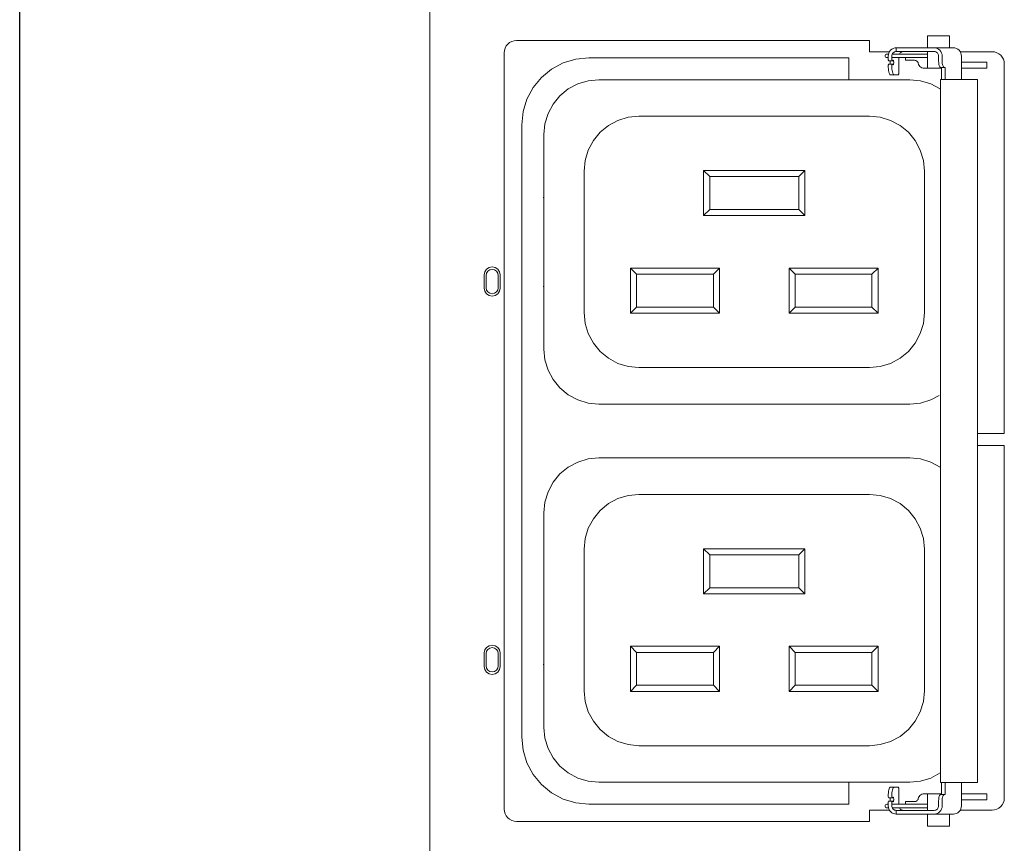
# Model space of a CAD drawing. Header units: millimetres. Extents: x 94562 to 148980, y -25377 to 3008.
# Tile 70 of 140: x 100778 to 100859, y -22826 to -22759. Entities that reach past the tile are written whole.
import ezdxf

# ---------------------------------------------------------------- set-up
doc = ezdxf.new("R2010")
doc.units = ezdxf.units.MM
doc.layers.add('tt_symbole', color=40, linetype='Continuous')

# ---------------------------------------------------------------- blocks, each defined once
blk = doc.blocks.new('IT_szafa_stojąca_42U')
blk.add_line((289.4091, 1608.811), (289.4091, 1797.7235))
blk = doc.blocks.new('PDU_(18)C13_(6)C19')
at = {"layer": 'tt_symbole', "lineweight": 5}
for p, q in [((0, 5.75376), (0, 0)), ((0.27117, 0.9996), (0.27111, 0.99907)), ((0.27132, 1.00011), (0.27117, 0.9996)), ((0.27156, 1.00058), (0.27132, 1.00011)), ((0.29208, 1.00036), (0.27144, 1.00036)), ((0.27189, 1.001), (0.27156, 1.00058)), ((0.27229, 1.00133), (0.27189, 1.001)), ((0.27275, 1.00158), (0.27229, 1.00133)), ((0.27325, 1.00174), (0.27275, 1.00158)), ((0.27376, 1.00179), (0.27325, 1.00174)), ((0.31121, 1.00168), (0.31404, 1.00168)), ((0.31404, 1.00168), (0.32994, 1.00168)), ((0.0715, 0.99156), (0.07831, 0.99519)), ((0.07831, 0.99519), (0.08568, 0.99742)), ((0.08568, 0.99742), (0.09336, 0.99818)), ((0.09336, 0.99818), (0.24588, 0.99818)), ((0.27111, 0.99907), (0.27111, 0.99692)), ((0.27139, 0.99646), (0.27111, 0.99692)), ((0.27111, 0.99386), (0.27139, 0.99432)), ((0.2714, 0.99644), (0.27139, 0.99646)), ((0.27139, 0.99432), (0.2714, 0.99433)), ((0.27142, 0.99643), (0.2714, 0.99644)), ((0.2714, 0.99433), (0.27142, 0.99435)), ((0.27142, 0.99642), (0.27142, 0.99643)), ((0.27143, 0.99642), (0.27142, 0.99642)), ((0.27142, 0.99435), (0.27143, 0.99436)), ((0.27144, 0.99642), (0.27143, 0.99642)), ((0.27143, 0.99436), (0.27144, 0.99436)), ((0.27146, 0.99642), (0.27144, 0.99642)), ((0.27144, 0.99436), (0.27146, 0.99436)), ((0.27147, 0.99642), (0.27146, 0.99642)), ((0.27146, 0.99436), (0.27147, 0.99435)), ((0.27149, 0.99643), (0.27147, 0.99642)), ((0.27147, 0.99435), (0.27149, 0.99435)), ((0.27185, 0.99679), (0.27149, 0.99643)), ((0.27149, 0.99435), (0.27185, 0.99399)), ((0.27197, 0.99679), (0.27185, 0.99679)), ((0.27185, 0.99399), (0.27197, 0.99399)), ((0.2721, 0.99658), (0.27197, 0.99679)), ((0.27197, 0.99399), (0.2721, 0.99419)), ((0.27218, 0.99619), (0.2721, 0.99658)), ((0.2721, 0.99419), (0.27218, 0.99458)), ((0.27224, 0.99567), (0.27218, 0.99619)), ((0.27218, 0.99458), (0.27224, 0.99511)), ((0.27224, 0.99511), (0.27224, 0.99567)), ((0.2849, 0.99664), (0.28447, 0.99668)), ((0.28531, 0.99651), (0.2849, 0.99664)), ((0.28569, 0.99631), (0.28531, 0.99651)), ((0.28601, 0.99604), (0.28569, 0.99631)), ((0.28629, 0.99571), (0.28601, 0.99604)), ((0.28649, 0.99533), (0.28629, 0.99571)), ((0.28661, 0.99493), (0.28649, 0.99533)), ((0.28682, 0.99425), (0.28661, 0.99493)), ((0.28715, 0.99362), (0.28682, 0.99425)), ((0.33714, 0.77774), (0.33714, 0.99453)), ((0.06554, 0.98667), (0.0715, 0.99156)), ((0.2876, 0.99308), (0.28715, 0.99362)), ((0.28815, 0.99264), (0.2876, 0.99308)), ((0.28878, 0.99229), (0.28815, 0.99264)), ((0.28947, 0.9921), (0.28878, 0.99229)), ((0.29018, 0.99203), (0.28947, 0.9921)), ((0.30033, 0.99203), (0.29018, 0.99203)), ((0.06067, 0.98071), (0.06554, 0.98667)), ((0.05703, 0.97392), (0.06067, 0.98071)), ((0.05479, 0.96654), (0.05703, 0.97392)), ((0.05404, 0.95886), (0.05479, 0.96654)), ((0.05404, 0.59949), (0.05404, 0.95886)), ((0.33714, 0.77058), (0.33714, 0.56382)), ((0.05479, 0.59181), (0.05404, 0.59949)), ((0.05703, 0.58443), (0.05479, 0.59181)), ((0.06067, 0.57764), (0.05703, 0.58443)), ((0.06554, 0.57168), (0.06067, 0.57764)), ((0.31192, 0.57296), (0.31192, 0.55928)), ((0.0715, 0.56679), (0.06554, 0.57168)), ((0.07831, 0.56315), (0.0715, 0.56679)), ((0.28878, 0.56606), (0.28947, 0.56625)), ((0.28947, 0.56625), (0.29018, 0.56632)), ((0.29018, 0.56632), (0.30033, 0.56632)), ((0.29208, 0.56632), (0.29208, 0.55656)), ((0.08568, 0.56092), (0.07831, 0.56315)), ((0.09336, 0.56017), (0.08568, 0.56092)), ((0.26899, 0.56449), (0.26926, 0.56403)), ((0.26899, 0.55928), (0.26899, 0.56143)), ((0.26926, 0.56403), (0.26928, 0.56401)), ((0.26928, 0.56401), (0.26929, 0.564)), ((0.26929, 0.564), (0.26931, 0.56399)), ((0.26931, 0.56399), (0.26932, 0.56399)), ((0.26932, 0.56399), (0.27144, 0.56399)), ((0.27139, 0.56403), (0.27111, 0.56449)), ((0.27111, 0.56143), (0.27139, 0.56189)), ((0.2714, 0.56401), (0.27139, 0.56403)), ((0.27139, 0.56189), (0.2714, 0.5619)), ((0.27142, 0.564), (0.2714, 0.56401)), ((0.2714, 0.5619), (0.27142, 0.56192)), ((0.27143, 0.56399), (0.27142, 0.564)), ((0.27142, 0.56192), (0.27142, 0.56193)), ((0.27142, 0.56193), (0.27143, 0.56193)), ((0.27144, 0.56399), (0.27143, 0.56399)), ((0.27143, 0.56193), (0.27144, 0.56193)), ((0.27146, 0.56399), (0.27144, 0.56399)), ((0.27144, 0.56193), (0.27146, 0.56193)), ((0.27147, 0.564), (0.27146, 0.56399)), ((0.27146, 0.56193), (0.27147, 0.56193)), ((0.27149, 0.564), (0.27147, 0.564)), ((0.27147, 0.56193), (0.27149, 0.56192)), ((0.27185, 0.56436), (0.27149, 0.564)), ((0.27149, 0.56192), (0.27185, 0.56156)), ((0.27197, 0.56436), (0.27185, 0.56436)), ((0.27185, 0.56156), (0.27197, 0.56156)), ((0.2721, 0.56415), (0.27197, 0.56436)), ((0.27197, 0.56156), (0.2721, 0.56176)), ((0.27218, 0.56376), (0.2721, 0.56415)), ((0.2721, 0.56176), (0.27218, 0.56215)), ((0.27224, 0.56324), (0.27218, 0.56376)), ((0.27218, 0.56215), (0.27224, 0.56268)), ((0.27224, 0.56268), (0.27224, 0.56324)), ((0.28447, 0.56167), (0.2849, 0.56171)), ((0.2849, 0.56171), (0.28531, 0.56183)), ((0.28531, 0.56183), (0.28569, 0.56204)), ((0.28569, 0.56204), (0.28601, 0.56231)), ((0.28601, 0.56231), (0.28629, 0.56264)), ((0.28629, 0.56264), (0.28649, 0.56301)), ((0.28649, 0.56301), (0.28661, 0.56342)), ((0.28661, 0.56342), (0.28682, 0.5641)), ((0.28682, 0.5641), (0.28715, 0.56472)), ((0.28715, 0.56472), (0.2876, 0.56526)), ((0.2876, 0.56526), (0.28815, 0.56571)), ((0.28815, 0.56571), (0.28878, 0.56606)), ((0.3366, 0.56108), (0.33593, 0.55985)), ((0.33701, 0.56242), (0.3366, 0.56108)), ((0.33714, 0.56382), (0.33701, 0.56242)), ((0.24588, 0.56017), (0.09336, 0.56017)), ((0.26972, 0.55667), (0.25808, 0.55667)), ((0.25808, 0.55667), (0.25808, 0.55011)), ((0.26908, 0.55832), (0.26899, 0.55928)), ((0.26935, 0.5574), (0.26908, 0.55832)), ((0.26979, 0.55656), (0.26935, 0.5574)), ((0.27039, 0.55581), (0.26979, 0.55656)), ((0.27111, 0.55519), (0.27039, 0.55581)), ((0.29208, 0.56012), (0.27111, 0.56012)), ((0.27194, 0.55475), (0.27111, 0.55519)), ((0.27144, 0.55799), (0.29208, 0.55799)), ((0.27283, 0.55446), (0.27194, 0.55475)), ((0.30904, 0.55475), (0.30817, 0.55446)), ((0.30985, 0.55519), (0.30904, 0.55475)), ((0.31056, 0.55581), (0.30985, 0.55519)), ((0.31114, 0.55656), (0.31056, 0.55581)), ((0.31157, 0.5574), (0.31114, 0.55656)), ((0.31183, 0.55832), (0.31157, 0.5574)), ((0.31192, 0.55928), (0.31183, 0.55832)), ((0.33135, 0.55681), (0.32994, 0.55667)), ((0.33271, 0.55721), (0.33135, 0.55681)), ((0.33394, 0.55786), (0.33271, 0.55721)), ((0.33504, 0.55876), (0.33394, 0.55786)), ((0.33593, 0.55985), (0.33504, 0.55876)), ((0.25808, 0.55011), (0.05086, 0.55011)), ((0.27376, 0.55437), (0.27283, 0.55446)), ((0.27382, 0.55437), (0.27376, 0.55437)), ((0.27388, 0.55437), (0.27382, 0.55437)), ((0.27394, 0.55437), (0.27388, 0.55437)), ((0.27401, 0.55437), (0.27394, 0.55437)), ((0.2741, 0.55437), (0.27401, 0.55437)), ((0.27418, 0.55437), (0.2741, 0.55437)), ((0.27426, 0.55437), (0.27418, 0.55437)), ((0.27436, 0.55437), (0.27426, 0.55437)), ((0.28636, 0.55437), (0.27436, 0.55437)), ((0.28686, 0.55437), (0.28636, 0.55437)), ((0.28746, 0.55437), (0.28686, 0.55437)), ((0.28818, 0.55437), (0.28746, 0.55437)), ((0.28899, 0.55437), (0.28818, 0.55437)), ((0.28989, 0.55437), (0.28899, 0.55437)), ((0.29086, 0.55437), (0.28989, 0.55437)), ((0.2919, 0.55437), (0.29086, 0.55437)), ((0.293, 0.55437), (0.2919, 0.55437)), ((0.29601, 0.55437), (0.293, 0.55437)), ((0.30725, 0.55437), (0.29601, 0.55437)), ((0.30817, 0.55446), (0.30725, 0.55437))]:
    blk.add_line(p, q, dxfattribs=at)
blk.add_lwpolyline([(0.26972, 1.00168), (0.25808, 1.00168), (0.25808, 1.00824), (0.05086, 1.00824), (0.04944, 1.0081), (0.0481, 1.00769), (0.04686, 1.00703), (0.04576, 1.00614), (0.04488, 1.00506), (0.04421, 1.00382), (0.04379, 1.00247), (0.04365, 1.00108), (0.04365, 0.55726, 0.413197), (0.05086, 0.55011)], format="xyb", dxfattribs=at)
for points in [[(0.30497, 1.00397), (0.30497, 1.0111), (0.30447, 1.0111), (0.30308, 1.0111), (0.30099, 1.0111), (0.29853, 1.0111), (0.29606, 1.0111), (0.29397, 1.0111), (0.29257, 1.0111), (0.29208, 1.0111), (0.29208, 1.00397)], [(0.26267, 1.00179), (0.26274, 1.00179)], [(0.26915, 1.00036), (0.26876, 1.00036), (0.26836, 1.00036), (0.26821, 1.00036), (0.26781, 1.00029), (0.26746, 1.00006), (0.26722, 0.99971), (0.26714, 0.99929), (0.26722, 0.99887), (0.26746, 0.99853), (0.26781, 0.99831), (0.26821, 0.99822), (0.26836, 0.99822), (0.26876, 0.99822), (0.26899, 0.99822)], [(0.29601, 1.00397), (0.293, 1.00397), (0.2919, 1.00397), (0.29086, 1.00397), (0.28989, 1.00397), (0.28899, 1.00397), (0.28818, 1.00397), (0.28746, 1.00397), (0.28686, 1.00397), (0.28636, 1.00397), (0.27436, 1.00397), (0.27426, 1.00397), (0.27418, 1.00397), (0.2741, 1.00397), (0.27401, 1.00397), (0.27394, 1.00397), (0.27388, 1.00397), (0.27382, 1.00397), (0.27376, 1.00397), (0.27283, 1.00389), (0.27194, 1.0036), (0.27111, 1.00315), (0.27039, 1.00254), (0.26979, 1.00179), (0.26935, 1.00094), (0.26908, 1.00003), (0.26899, 0.99907), (0.26899, 0.99692), (0.26929, 0.99642), (0.26929, 0.99642), (0.27144, 0.99642)], [(0.31192, 0.98539), (0.31192, 0.99907), (0.31183, 1.00003), (0.31157, 1.00094), (0.31114, 1.00179), (0.31056, 1.00254), (0.30985, 1.00315), (0.30904, 1.0036), (0.30817, 1.00389), (0.30725, 1.00397), (0.29601, 1.00397), (0.29693, 1.00389), (0.29781, 1.0036), (0.29861, 1.00315), (0.29932, 1.00254), (0.2999, 1.00179), (0.30033, 1.00094), (0.3006, 1.00003), (0.30068, 0.99907), (0.30068, 0.99612), (0.30071, 0.99542), (0.30076, 0.99475), (0.30088, 0.99412), (0.301, 0.99358), (0.30118, 0.99314), (0.30136, 0.99282), (0.30157, 0.99261), (0.30179, 0.99254), (0.29971, 0.99254), (0.2995, 0.99261), (0.29929, 0.99282), (0.2991, 0.99314), (0.29893, 0.99358), (0.29879, 0.99412), (0.29869, 0.99475), (0.29863, 0.99542), (0.29861, 0.99612), (0.29861, 0.99907), (0.29856, 0.9996), (0.29842, 1.00011), (0.29817, 1.00058), (0.29785, 1.001), (0.29746, 1.00133), (0.29701, 1.00158), (0.29653, 1.00174), (0.29601, 1.00179), (0.293, 1.00179), (0.2919, 1.00179), (0.29086, 1.00179), (0.28989, 1.00179), (0.28899, 1.00179), (0.28818, 1.00179), (0.28746, 1.00179), (0.28686, 1.00179), (0.28636, 1.00179), (0.27436, 1.00179), (0.27426, 1.00179), (0.27418, 1.00179), (0.2741, 1.00179), (0.27401, 1.00179), (0.27394, 1.00179), (0.27388, 1.00179), (0.27382, 1.00179), (0.27376, 1.00179), (0.27376, 1.00397)], [(0.27561, 1.00036), (0.27575, 1.00058), (0.27607, 1.001), (0.27649, 1.00133), (0.27694, 1.00158), (0.27743, 1.00174), (0.27796, 1.00179)], [(0.29208, 1.00179), (0.29208, 0.99203)], [(0.24588, 0.98529), (0.24588, 0.99818)], [(0.27144, 0.99436), (0.26929, 0.99436), (0.26929, 0.99436), (0.26899, 0.99386), (0.26899, 0.9936), (0.26901, 0.99256), (0.26908, 0.99154), (0.26919, 0.99061), (0.26933, 0.98981), (0.26953, 0.98914), (0.26974, 0.98864), (0.26996, 0.98833), (0.27019, 0.98822), (0.27232, 0.98822), (0.27208, 0.98833), (0.27186, 0.98864), (0.27165, 0.98914), (0.27147, 0.98981), (0.27132, 0.99061), (0.27121, 0.99154), (0.27114, 0.99256), (0.27111, 0.9936), (0.27111, 0.99386)], [(0.27001, 0.99436), (0.27006, 0.99458), (0.27011, 0.99511), (0.27011, 0.99567), (0.27006, 0.99619), (0.27001, 0.99642)], [(0.27111, 0.99822), (0.29208, 0.99822)], [(0.27232, 0.98822), (0.27489, 0.98822), (0.27497, 0.98826), (0.27506, 0.98836), (0.27513, 0.98853), (0.27518, 0.98875), (0.27524, 0.98903), (0.27526, 0.98933), (0.27529, 0.98967), (0.27531, 0.99001), (0.27531, 0.99822)], [(0.28447, 0.99668), (0.2791, 0.99668), (0.2791, 0.99822)], [(0.31192, 0.9956), (0.32682, 0.9956), (0.32682, 0.99203), (0.31192, 0.99203)], [(0.30033, 0.98539), (0.30033, 0.99254)], [(0.30242, 0.98539), (0.30242, 0.99254), (0.30179, 0.99254)], [(0.29976, 0.97974), (0.29957, 0.97986), (0.294, 0.98285), (0.28796, 0.98468), (0.28167, 0.98529), (0.09914, 0.98529), (0.09285, 0.98468), (0.08681, 0.98285), (0.08124, 0.97986), (0.07636, 0.97586), (0.07235, 0.97097), (0.06938, 0.9654), (0.06754, 0.95936), (0.06692, 0.95308), (0.06692, 0.82717), (0.06754, 0.82089), (0.06938, 0.81485), (0.07235, 0.80928), (0.07636, 0.80439), (0.08124, 0.80039), (0.08681, 0.7974), (0.09285, 0.79558), (0.09914, 0.79496), (0.28167, 0.79496), (0.28796, 0.79558), (0.294, 0.7974), (0.29899, 0.8)], [(0.21653, 0.92842), (0.16428, 0.92842), (0.16069, 0.932), (0.22011, 0.932)], [(0.22011, 0.90551), (0.16069, 0.90551), (0.16069, 0.932)], [(0.16428, 0.92842), (0.16428, 0.9091)], [(0.06663, 0.91625), (0.0666, 0.91625)], [(0.16069, 0.90551), (0.16428, 0.9091), (0.21653, 0.9091)], [(0.17, 0.84825), (0.11775, 0.84825), (0.11775, 0.87474), (0.17, 0.87474)], [(0.16642, 0.87115), (0.12132, 0.87115), (0.11775, 0.87474)], [(0.21081, 0.87474), (0.21439, 0.87115), (0.21439, 0.85183)], [(0.26306, 0.84825), (0.25949, 0.85183), (0.25949, 0.87115), (0.26306, 0.87474)], [(0.12132, 0.87115), (0.12132, 0.85183)], [(0.25949, 0.87115), (0.21439, 0.87115)], [(0.06663, 0.864), (0.0666, 0.864)], [(0.11775, 0.84825), (0.12132, 0.85183), (0.16642, 0.85183)], [(0.21081, 0.84825), (0.21439, 0.85183), (0.25949, 0.85183)], [(0.33714, 0.77774), (0.32144, 0.77774)], [(0.32144, 0.77058), (0.33714, 0.77058)], [(0.29976, 0.75783), (0.29957, 0.75796), (0.294, 0.76094), (0.28796, 0.76278), (0.28167, 0.76339), (0.09914, 0.76339), (0.09285, 0.76278), (0.08681, 0.76094), (0.08124, 0.75796), (0.07636, 0.75396), (0.07235, 0.74907), (0.06938, 0.7435), (0.06754, 0.73746), (0.06692, 0.73118), (0.06692, 0.60526), (0.06754, 0.59899), (0.06938, 0.59294), (0.07235, 0.58737), (0.07636, 0.58249), (0.08124, 0.57849), (0.08681, 0.5755), (0.09285, 0.57367), (0.09914, 0.57306), (0.28167, 0.57306), (0.28796, 0.57367), (0.294, 0.5755), (0.29957, 0.57849), (0.29976, 0.57861)], [(0.21653, 0.7065), (0.16428, 0.7065), (0.16069, 0.71008), (0.22011, 0.71008)], [(0.22011, 0.6836), (0.16069, 0.6836), (0.16069, 0.71008)], [(0.16428, 0.7065), (0.16428, 0.68718)], [(0.16069, 0.6836), (0.16428, 0.68718), (0.21653, 0.68718)], [(0.17, 0.62633), (0.11775, 0.62633), (0.11775, 0.65282), (0.17, 0.65282)], [(0.16642, 0.64924), (0.12132, 0.64924), (0.11775, 0.65282)], [(0.12132, 0.64924), (0.12132, 0.62992)], [(0.21081, 0.65282), (0.21439, 0.64924), (0.21439, 0.62992)], [(0.25949, 0.64924), (0.21439, 0.64924)], [(0.26306, 0.62633), (0.25949, 0.62992), (0.25949, 0.64924), (0.26306, 0.65282)], [(0.06663, 0.6421), (0.0666, 0.6421)], [(0.11775, 0.62633), (0.12132, 0.62992), (0.16642, 0.62992)], [(0.21081, 0.62633), (0.21439, 0.62992), (0.25949, 0.62992)], [(0.24588, 0.56017), (0.24588, 0.57306)], [(0.29601, 0.55437), (0.29693, 0.55446), (0.29781, 0.55475), (0.29861, 0.55519), (0.29932, 0.55581), (0.2999, 0.55656), (0.30033, 0.5574), (0.3006, 0.55832), (0.30068, 0.55928), (0.30068, 0.56222), (0.30071, 0.56293), (0.30076, 0.5636), (0.30088, 0.56422), (0.301, 0.56476), (0.30118, 0.56521), (0.30136, 0.56553), (0.30157, 0.56574), (0.30179, 0.56581), (0.30242, 0.56581), (0.30242, 0.57296)], [(0.30033, 0.56581), (0.30033, 0.57296)], [(0.26899, 0.56449), (0.26899, 0.56475), (0.26901, 0.56579), (0.26908, 0.56681), (0.26919, 0.56774), (0.26933, 0.56854), (0.26953, 0.56921), (0.26974, 0.56971), (0.26996, 0.57001), (0.27019, 0.57011), (0.27232, 0.57011), (0.27489, 0.57011), (0.27497, 0.57008), (0.27506, 0.56999), (0.27513, 0.56982), (0.27518, 0.5696), (0.27524, 0.56932), (0.27526, 0.56901), (0.27529, 0.56868), (0.27531, 0.56833), (0.27531, 0.56012)], [(0.27111, 0.56449), (0.27111, 0.56475), (0.27114, 0.56579), (0.27121, 0.56681), (0.27132, 0.56774), (0.27147, 0.56854), (0.27165, 0.56921), (0.27186, 0.56971), (0.27208, 0.57001), (0.27232, 0.57011)], [(0.31192, 0.56275), (0.32682, 0.56275), (0.32682, 0.56632), (0.31192, 0.56632)], [(0.27144, 0.56193), (0.26932, 0.56193), (0.26931, 0.56193), (0.26929, 0.56193), (0.26929, 0.56192), (0.26928, 0.5619), (0.26926, 0.56189), (0.26899, 0.56143)], [(0.27001, 0.56399), (0.27006, 0.56376), (0.27011, 0.56324), (0.27011, 0.56268), (0.27006, 0.56215), (0.27001, 0.56193)], [(0.27111, 0.56143), (0.27111, 0.55928), (0.27117, 0.55875), (0.27132, 0.55824), (0.27156, 0.55776), (0.27189, 0.55735), (0.27229, 0.55701), (0.27275, 0.55676), (0.27325, 0.55661), (0.27376, 0.55656)], [(0.30179, 0.56581), (0.29971, 0.56581), (0.2995, 0.56574), (0.29929, 0.56553), (0.2991, 0.56521), (0.29893, 0.56476), (0.29879, 0.56422), (0.29869, 0.5636), (0.29863, 0.56293), (0.29861, 0.56222), (0.29861, 0.55928), (0.29856, 0.55875), (0.29842, 0.55824), (0.29817, 0.55776), (0.29785, 0.55735), (0.29746, 0.55701), (0.29701, 0.55676), (0.29653, 0.55661), (0.29601, 0.55656), (0.293, 0.55656), (0.2919, 0.55656), (0.29086, 0.55656), (0.28989, 0.55656), (0.28899, 0.55656), (0.28818, 0.55656), (0.28746, 0.55656), (0.28686, 0.55656), (0.28636, 0.55656), (0.27436, 0.55656), (0.27426, 0.55656), (0.27418, 0.55656), (0.2741, 0.55656), (0.27401, 0.55656), (0.27394, 0.55656), (0.27388, 0.55656), (0.27382, 0.55656), (0.27376, 0.55656), (0.27376, 0.55437)], [(0.28447, 0.56167), (0.2791, 0.56167), (0.2791, 0.56012)], [(0.26274, 0.55656), (0.26267, 0.55656)], [(0.26896, 0.56012), (0.26876, 0.56012), (0.26836, 0.56012), (0.26821, 0.56012), (0.26781, 0.56004), (0.26746, 0.55982), (0.26722, 0.55947), (0.26714, 0.55906), (0.26722, 0.55864), (0.26746, 0.55829), (0.26781, 0.55807), (0.26821, 0.55799), (0.26836, 0.55799), (0.26876, 0.55799), (0.26915, 0.55799)], [(0.27796, 0.55656), (0.27743, 0.55661), (0.27694, 0.55676), (0.27649, 0.55701), (0.27607, 0.55735), (0.27575, 0.55776), (0.27561, 0.55799)], [(0.32994, 0.55667), (0.3112, 0.55667)], [(0.29208, 0.55437), (0.29208, 0.54725), (0.29257, 0.54725), (0.29397, 0.54725), (0.29606, 0.54725), (0.29853, 0.54725), (0.30099, 0.54725), (0.30308, 0.54725), (0.30447, 0.54725), (0.30497, 0.54725), (0.30497, 0.55437)]]:
    blk.add_lwpolyline(points, dxfattribs=at)
for points in [[(0.30236, 0.57296), (0.31299, 0.57296), (0.31514, 0.57296), (0.31738, 0.57296), (0.31935, 0.57296), (0.32078, 0.57296), (0.32142, 0.57296), (0.32144, 0.57296), (0.32144, 0.98539), (0.32142, 0.98539), (0.32078, 0.98539), (0.31935, 0.98539), (0.31738, 0.98539), (0.31514, 0.98539), (0.31299, 0.98539), (0.30236, 0.98539), (0.30165, 0.98539), (0.30101, 0.98539), (0.3005, 0.98539), (0.30011, 0.98539), (0.29986, 0.98539), (0.29976, 0.98539), (0.29976, 0.57296), (0.29986, 0.57296), (0.30011, 0.57296), (0.3005, 0.57296), (0.30101, 0.57296), (0.30165, 0.57296)], [(0.29026, 0.84861), (0.28964, 0.84232), (0.28781, 0.83628), (0.28483, 0.83071), (0.28082, 0.82583), (0.27594, 0.82182), (0.27038, 0.81885), (0.26433, 0.81701), (0.25804, 0.8164), (0.12276, 0.8164), (0.11647, 0.81701), (0.11043, 0.81885), (0.10486, 0.82182), (0.09999, 0.82583), (0.09597, 0.83071), (0.093, 0.83628), (0.09117, 0.84232), (0.09054, 0.84861), (0.09054, 0.93164), (0.09117, 0.93793), (0.093, 0.94397), (0.09597, 0.94954), (0.09999, 0.95442), (0.10486, 0.95843), (0.11043, 0.9614), (0.11647, 0.96324), (0.12276, 0.96386), (0.25804, 0.96386), (0.26433, 0.96324), (0.27038, 0.9614), (0.27594, 0.95843), (0.28082, 0.95442), (0.28483, 0.94954), (0.28781, 0.94397), (0.28964, 0.93793), (0.29026, 0.93164)], [(0.22011, 0.90551), (0.21653, 0.9091), (0.21653, 0.92842), (0.22011, 0.932)], [(0.04122, 0.87081), (0.04088, 0.87258), (0.03986, 0.87408), (0.03835, 0.8751), (0.03657, 0.87546), (0.03479, 0.8751), (0.03328, 0.87408), (0.03228, 0.87258), (0.03192, 0.87081), (0.03192, 0.86293), (0.03228, 0.86114), (0.03328, 0.85964), (0.03479, 0.85862), (0.03657, 0.85828), (0.03835, 0.85862), (0.03986, 0.85964), (0.04088, 0.86114), (0.04122, 0.86293)], [(0.17, 0.84825), (0.16642, 0.85183), (0.16642, 0.87115), (0.17, 0.87474)], [(0.21081, 0.84825), (0.21081, 0.87474), (0.26306, 0.87474), (0.26306, 0.84825)], [(0.12276, 0.74194), (0.25804, 0.74194), (0.26433, 0.74133), (0.27038, 0.7395), (0.27594, 0.73653), (0.28082, 0.73251), (0.28483, 0.72764), (0.28781, 0.72207), (0.28964, 0.71603), (0.29026, 0.70974), (0.29026, 0.62671), (0.28964, 0.62042), (0.28781, 0.61437), (0.28483, 0.60881), (0.28082, 0.60393), (0.27594, 0.59992), (0.27038, 0.59694), (0.26433, 0.59511), (0.25804, 0.59449), (0.12276, 0.59449), (0.11647, 0.59511), (0.11043, 0.59694), (0.10486, 0.59992), (0.09999, 0.60393), (0.09597, 0.60881), (0.093, 0.61437), (0.09117, 0.62042), (0.09054, 0.62671), (0.09054, 0.70974), (0.09117, 0.71603), (0.093, 0.72207), (0.09597, 0.72764), (0.09999, 0.73251), (0.10486, 0.73653), (0.11043, 0.7395), (0.11647, 0.74133)], [(0.22011, 0.6836), (0.21653, 0.68718), (0.21653, 0.7065), (0.22011, 0.71008)], [(0.04122, 0.6489), (0.04088, 0.65068), (0.03986, 0.65218), (0.03835, 0.65319), (0.03657, 0.65354), (0.03479, 0.65319), (0.03328, 0.65218), (0.03228, 0.65068), (0.03192, 0.6489), (0.03192, 0.64103), (0.03228, 0.63924), (0.03328, 0.63774), (0.03479, 0.63672), (0.03657, 0.63637), (0.03835, 0.63672), (0.03986, 0.63774), (0.04088, 0.63924), (0.04122, 0.64103)], [(0.17, 0.62633), (0.16642, 0.62992), (0.16642, 0.64924), (0.17, 0.65282)], [(0.21081, 0.62633), (0.21081, 0.65282), (0.26306, 0.65282), (0.26306, 0.62633)]]:
    blk.add_lwpolyline(points, close=True, dxfattribs=at)
for points in [[(0.033, 0.87042), (0.033, 0.86325, 0.997535), (0.04015, 0.86325), (0.04015, 0.87042, 0.998394)], [(0.04015, 0.64135), (0.04015, 0.64851, 0.998278), (0.033, 0.64851), (0.033, 0.64135, 0.997535)]]:
    blk.add_lwpolyline(points, format="xyb", close=True, dxfattribs=at)
blk.add_arc((0.32997, 0.99451), 0.00717, 0.11379, 90.21912, dxfattribs=at)

msp = doc.modelspace()

# ---------------------------------------------------------------- block references
at = {"layer": 'tt_symbole'}
for name, p, xscale, yscale, zscale in [('IT_szafa_stojąca_42U', (97884.399, -39000.652), 10, 10, 10), ('PDU_(18)C13_(6)C19', (100812.11, -22901.429), 139.7022507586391, 139.7022507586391, 139.7022507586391)]:
    msp.add_blockref(name, p, dxfattribs=dict(at, xscale=xscale, yscale=yscale, zscale=zscale))

doc.saveas('drawing.dxf')
